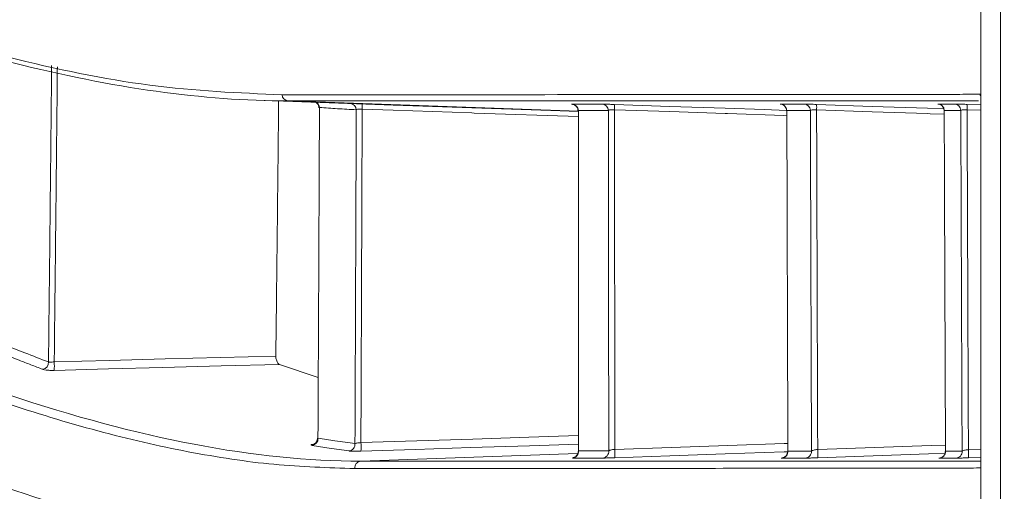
# Model space of a CAD drawing. Header units: millimetres. Extents: x 0 to 1118, y 0 to 864.
# Tile 17 of 256: x 230.75 to 238.13, y 89.36 to 92.89. Entities that reach past the tile are written whole.
import ezdxf

# ---------------------------------------------------------------- set-up
doc = ezdxf.new("R2010")
doc.units = ezdxf.units.MM
doc.styles.add('SLDTEXTSTYLE3', font='TXT', dxfattribs={"width": 0.605})
doc.dimstyles.new('SLDDIMSTYLE1', dxfattribs={"dimtxt": 3.175, "dimasz": 3.302, "dimexe": 0, "dimexo": 0.0625, "dimgap": 0.79375, "dimtad": 0, "dimtih": 1, "dimtoh": 1, "dimdec": 1, "dimlfac": 4, "dimrnd": 1e-09, "dimzin": 4, "dimdsep": 46, "dimtxsty": 'SLDTEXTSTYLE3', "dimsah": 1, "dimcen": 0.09, "dimadec": 0, "dimazin": 1, "dimtfac": 1, "dimtofl": 0, "dimtmove": 0, "dimatfit": 3, "dimfxl": 1, "dimfrac": 2, "dimtolj": 1, "dimtzin": 12, "dimarcsym": 0})

# ---------------------------------------------------------------- blocks, each defined once
blk = doc.blocks.new('_D_2')
at = {"color": 7, "linetype": 'Continuous', "lineweight": 0}
for p, q in [((261.2262, 133.1234), (154.0785, 133.1234)), ((155.6785, 133.1234), (155.6785, 107.5597)), ((155.6785, 77.1234), (155.6785, 102.687)), ((261.2262, 77.1234), (154.0785, 77.1234))]:
    blk.add_line(p, q, dxfattribs=at)
for points in [[(155.6785, 133.1234), (155.1705, 129.8214), (156.1865, 129.8214)], [(155.6785, 77.1234), (156.1865, 80.4254), (155.1705, 80.4254)]]:
    blk.add_solid(points, dxfattribs=at)
at = {"color": 7, "linetype": 'Continuous', "lineweight": 0, "insert": (150.2215, 106.7798), "char_height": 3.175, "attachment_point": 1, "style": 'SLDTEXTSTYLE3'}
blk.add_mtext('224.0', dxfattribs=at)

msp = doc.modelspace()

# ---------------------------------------------------------------- linework, layer by layer
at = {"color": 7, "linetype": 'Continuous', "lineweight": 15}
for p, q in [((237.9512, 76.3734), (237.9512, 133.1234)), ((232.5193, 92.2873), (233.5463, 92.2515)), ((232.9838, 90.2091), (232.6933, 90.3078)), ((234.9348, 89.6606), (234.932, 89.6565)), ((236.5049, 89.6591), (236.5036, 89.6561)), ((237.6866, 89.6577), (237.6864, 89.6557)), ((234.8956, 89.6075), (234.8998, 89.6078))]:
    msp.add_line(p, q, dxfattribs=at)
at = {"color": 9, "linetype": 'Continuous', "lineweight": 0}
for p, q in [((238.0976, 133.1234), (238.0976, 76.3734)), ((234.9339, 92.2069), (232.7568, 92.2829)), ((236.4967, 92.2114), (236.4971, 92.2114)), ((237.8486, 92.2567), (237.9485, 92.2533)), ((237.9486, 92.2124), (237.8486, 92.2158)), ((233.3029, 89.5826), (234.9282, 89.6393)), ((237.8582, 89.6691), (237.9512, 89.6723)), ((237.9512, 89.6114), (237.8582, 89.6082))]:
    msp.add_line(p, q, dxfattribs=at)
at = {"color": 7, "linetype": 'Continuous', "lineweight": 15, "flags": 128}
for points in [[(237.9326, 92.2829), (237.9038, 92.2829), (237.7034, 92.2829), (237.3817, 92.2829), (236.9612, 92.2829), (236.4484, 92.2829), (235.8529, 92.2829), (234.4452, 92.2829), (232.7568, 92.2829), (232.7568, 92.2829), (232.7568, 92.2829)], [(233.5453, 92.2515), (234.1361, 92.2309), (234.727, 92.2102), (234.9339, 92.203)]]:
    msp.add_lwpolyline(points, dxfattribs=at)
at = {"color": 9, "linetype": 'Continuous', "lineweight": 0, "flags": 128}
for points in [[(234.9339, 92.1647), (234.1531, 92.1919), (234.1361, 92.1925), (233.5453, 92.2131), (233.3131, 92.2212)], [(235.2051, 92.2561), (235.6194, 92.2417), (236.0336, 92.2274), (236.3273, 92.2172), (236.4947, 92.2114)], [(236.4972, 92.172), (236.4754, 92.1728), (236.0519, 92.1874), (236.0336, 92.1881), (235.6194, 92.2024), (235.2051, 92.2167)], [(236.7201, 92.2565), (237.1359, 92.242), (237.5518, 92.2276), (237.6731, 92.2234)], [(237.6769, 92.1831), (237.5716, 92.1868), (237.5518, 92.1875), (237.1359, 92.2019), (236.7201, 92.2163)], [(231.0044, 90.3267), (231.4198, 90.3377), (231.8351, 90.3487), (232.2505, 90.3596), (232.6658, 90.3706)], [(232.6933, 90.3078), (232.2554, 90.2962), (231.8175, 90.2846), (231.411, 90.2739), (231.0044, 90.2631)], [(233.3036, 89.722), (233.7236, 89.7354), (234.1435, 89.7489), (234.5635, 89.7623), (234.9347, 89.7742)], [(234.9348, 89.7105), (234.5669, 89.6987), (234.1246, 89.6845), (233.7141, 89.6714), (233.3036, 89.6582)], [(235.2072, 89.6714), (235.6305, 89.6859), (236.0538, 89.7005), (236.4771, 89.715), (236.5047, 89.7159)], [(236.7284, 89.6701), (237.154, 89.6848), (237.5797, 89.6994), (237.6864, 89.7031)], [(236.5024, 89.6532), (236.478, 89.6523), (236.0338, 89.6371), (235.6205, 89.6228), (235.2072, 89.6086)], [(237.6834, 89.6413), (237.5586, 89.637), (237.1435, 89.6227), (236.7284, 89.6083)]]:
    msp.add_lwpolyline(points, dxfattribs=at)
at = {"color": 9, "linetype": 'Continuous', "lineweight": 0}
for centre, radius, start, end in [((232.7604, 92.3309), 0.0481, 182.61916, 265.7588), ((232.9435, 92.2311), 0.0496, 3.04612, 56.04608), ((233.221, 92.2152), 0.0477, 2.30691, 86.10494), ((232.9975, 92.2404), 0.3163, 356.52084, 3.47916), ((234.8853, 92.2098), 0.0486, 2.47772, 86.32397), ((235.1109, 92.2099), 0.0487, 2.43944, 86.40862), ((234.875, 92.2364), 0.3307, 356.5894, 3.4106), ((236.448, 92.2099), 0.0491, 2.14912, 86.92822), ((236.6244, 92.2099), 0.0492, 2.0986, 87.00022), ((236.3882, 92.2364), 0.3324, 356.53547, 3.46453), ((237.6273, 92.21), 0.0496, 1.69682, 87.43768), ((237.7516, 92.21), 0.0496, 1.62411, 87.49673), ((237.5159, 92.2363), 0.3333, 356.48356, 3.51644), ((230.9084, 90.3236), 0.053, 280.80992, 3.21781), ((230.4602, 90.2949), 0.5451, 356.65472, 3.34528), ((232.9316, 89.7509), 0.0503, 276.65095, 5.89177), ((233.2095, 89.709), 0.0499, 276.06371, 6.20652), ((232.879, 89.6901), 0.4257, 355.70566, 4.29436), ((234.886, 89.6553), 0.0491, 273.97286, 6.20145), ((235.1128, 89.6553), 0.0491, 273.86424, 5.99592), ((234.8266, 89.64), 0.3819, 355.28812, 4.71188), ((236.4557, 89.6551), 0.0494, 273.21448, 4.65478), ((236.6326, 89.6551), 0.0494, 273.12688, 4.45507), ((236.3494, 89.6392), 0.3802, 355.34247, 4.65753), ((237.637, 89.655), 0.0496, 272.60967, 3.12073), ((237.4813, 89.6386), 0.3781, 355.38126, 4.61874), ((233.3067, 89.5337), 0.049, 94.44031, 187.0708)]:
    msp.add_arc(centre, radius, start, end, dxfattribs=at)
at = {"color": 7, "linetype": 'Continuous', "lineweight": 15}
msp.add_arc((237.7613, 89.655), 0.0497, 272.54206, 2.91785, dxfattribs=at)
for points, knots in [([(237.951, 117.1004), (237.9481, 115.3423), (237.9344, 107.1065), (237.9438, 98.8707), (237.9512, 92.3929)], [0, 0, 0, 0, 0.21347, 1, 1, 1, 1]), ([(228.2001, 93.462), (228.4159, 93.3728), (228.8476, 93.1942), (229.4698, 92.9664), (230.0735, 92.7692), (230.8369, 92.5577), (231.7389, 92.3705), (232.3874, 92.3426), (232.7123, 92.3287)], [0, 0, 0, 0, 0.126915, 0.253956, 0.380875, 0.507928, 0.753438, 1, 1, 1, 1]), ([(232.7568, 92.2829), (232.7568, 92.2829), (232.441, 92.2829), (231.7805, 92.3317), (230.6984, 92.5483), (229.523, 92.9053), (228.6776, 93.2341), (228.2418, 93.4188), (228.2418, 93.4188)], [0, 0, 0, 0, 0.000001, 0.245522, 0.492111, 0.746064, 0.999999, 1, 1, 1, 1]), ([(232.6869, 92.2815), (232.686, 92.2008), (232.6833, 91.9303), (232.6783, 91.4719), (232.6721, 90.9154), (232.6679, 90.5492), (232.6658, 90.3706)], [0, 0, 0, 0, 0.125904, 0.422096, 0.718246, 1, 1, 1, 1]), ([(232.7123, 92.3287), (233.2919, 92.3289), (234.453, 92.3294), (235.6185, 92.33), (236.412, 92.3305), (236.9238, 92.3309), (237.3487, 92.3313), (237.6641, 92.3317), (237.8789, 92.3322), (237.9243, 92.3325), (237.947, 92.3327)], [0, 0, 0, 0, 0.202472, 0.405647, 0.506838, 0.608147, 0.709863, 0.811747, 0.905769, 1, 1, 1, 1]), ([(232.9664, 92.2717), (232.9683, 92.2705), (232.9749, 92.2664), (232.9833, 92.255), (232.989, 92.2414), (232.9884, 92.2329), (232.9882, 92.2302)], [0, 0, 0, 0, 0.135062, 0.481999, 0.837466, 1, 1, 1, 1]), ([(232.993, 92.2337), (232.9926, 92.1473), (232.9914, 91.8693), (232.9894, 91.4008), (232.9868, 90.8399), (232.9842, 90.2915), (232.9825, 89.9345), (232.9816, 89.756)], [0, 0, 0, 0, 0.10407, 0.334658, 0.565274, 0.782625, 1, 1, 1, 1]), ([(232.993, 92.2337), (232.9914, 92.233), (232.989, 92.232), (232.9895, 92.2306), (232.9897, 92.2302)], [0, 0, 0, 0, 0.641761, 1, 1, 1, 1]), ([(234.8898, 92.2575), (234.8886, 92.2576), (234.8871, 92.2577), (234.8887, 92.2575), (234.8908, 92.2572), (234.8953, 92.2562), (234.9033, 92.2534), (234.9149, 92.2462), (234.9254, 92.2333), (234.9312, 92.2189), (234.9305, 92.2106), (234.9303, 92.2082)], [0, 0, 0, 0, 0.1776054, 0.2253015, 0.2644494, 0.3075105, 0.4021311, 0.5316173, 0.7374602, 0.9236803, 1, 1, 1, 1]), ([(234.9339, 92.2119), (234.9329, 92.2113), (234.9311, 92.2101), (234.9316, 92.2087), (234.9318, 92.2082)], [0, 0, 0, 0, 0.574168, 1, 1, 1, 1]), ([(234.9339, 92.2119), (234.9339, 92.0989), (234.934, 91.7947), (234.9341, 91.3003), (234.9343, 90.7408), (234.9345, 90.1941), (234.9347, 89.8385), (234.9348, 89.6606)], [0, 0, 0, 0, 0.132241, 0.355977, 0.579737, 0.789859, 1, 1, 1, 1]), ([(235.2051, 92.2561), (235.1987, 92.2563), (235.1811, 92.2569), (235.154, 92.2577), (235.1279, 92.2583), (235.1186, 92.2584), (235.114, 92.2584)], [0, 0, 0, 0, 0.159135, 0.4359229, 0.71807, 1, 1, 1, 1]), ([(236.4533, 92.2583), (236.452, 92.2584), (236.4505, 92.2585), (236.4523, 92.2583), (236.4545, 92.258), (236.4593, 92.257), (236.4686, 92.2537), (236.4805, 92.2457), (236.4905, 92.2321), (236.4956, 92.2188), (236.4948, 92.211), (236.4946, 92.209)], [0, 0, 0, 0, 0.180242, 0.227863, 0.263269, 0.30488, 0.406008, 0.572755, 0.751795, 0.937908, 1, 1, 1, 1]), ([(236.4971, 92.2117), (236.4966, 92.2113), (236.4954, 92.2105), (236.4958, 92.2095), (236.496, 92.209)], [0, 0, 0, 0, 0.457374, 1, 1, 1, 1]), ([(236.4971, 92.2117), (236.4974, 92.1067), (236.4982, 91.8087), (236.4996, 91.3188), (236.5013, 90.7533), (236.5031, 90.2), (236.5043, 89.8394), (236.5049, 89.6591)], [0, 0, 0, 0, 0.122958, 0.348711, 0.574483, 0.787233, 1, 1, 1, 1]), ([(236.7201, 92.2565), (236.7114, 92.2568), (236.6915, 92.2574), (236.6633, 92.2583), (236.6388, 92.2589), (236.6309, 92.259), (236.6269, 92.259)], [0, 0, 0, 0, 0.20284, 0.465759, 0.732965, 1, 1, 1, 1]), ([(237.633, 92.259), (237.6318, 92.2591), (237.6301, 92.2592), (237.6321, 92.259), (237.6346, 92.2587), (237.6404, 92.2575), (237.65, 92.2539), (237.6625, 92.2449), (237.6721, 92.2307), (237.6766, 92.2174), (237.6756, 92.2106), (237.6755, 92.2097)], [0, 0, 0, 0, 0.1838113, 0.2318912, 0.2629301, 0.3051291, 0.4345057, 0.5808141, 0.7832099, 0.9713554, 1, 1, 1, 1]), ([(237.6768, 92.2114), (237.6772, 92.1096), (237.6782, 91.8144), (237.68, 91.3265), (237.6821, 90.7587), (237.6843, 90.2023), (237.6858, 89.8393), (237.6866, 89.6577)], [0, 0, 0, 0, 0.119137, 0.345565, 0.57201, 0.785998, 1, 1, 1, 1]), ([(237.8486, 92.2567), (237.8485, 92.2567), (237.8374, 92.2571), (237.815, 92.2579), (237.7858, 92.2588), (237.7632, 92.2594), (237.7569, 92.2595), (237.7538, 92.2595)], [0, 0, 0, 0, 0.001031, 0.246139, 0.495198, 0.747666, 1, 1, 1, 1]), ([(227.5502, 90.7413), (227.8375, 90.5953), (228.4126, 90.3031), (229.2328, 89.9279), (230.0222, 89.6018), (231.0033, 89.2533), (232.1427, 88.9435), (232.9319, 88.8971), (233.3278, 88.8739)], [0, 0, 0, 0, 0.127618, 0.255445, 0.383068, 0.510918, 0.754586, 1, 1, 1, 1]), ([(232.6658, 90.3706), (232.666, 90.3657), (232.6663, 90.3558), (232.6697, 90.3408), (232.675, 90.3272), (232.682, 90.3158), (232.6885, 90.3098), (232.6924, 90.3082), (232.6933, 90.3078)], [0, 0, 0, 0, 0.169746, 0.339282, 0.514678, 0.709105, 0.927665, 1, 1, 1, 1]), ([(232.9773, 89.7536), (232.9774, 89.7531), (232.9784, 89.7468), (232.9746, 89.7356), (232.9675, 89.7232), (232.9593, 89.7153), (232.9525, 89.7112), (232.9486, 89.7095), (232.947, 89.709), (232.9472, 89.709), (232.9473, 89.7091)], [0, 0, 0, 0, 0.021374, 0.267703, 0.463779, 0.627839, 0.759632, 0.861744, 0.960441, 1, 1, 1, 1]), ([(232.9816, 89.756), (232.9795, 89.7553), (232.9769, 89.7544), (232.9779, 89.7538), (232.978, 89.7537)], [0, 0, 0, 0, 0.85142, 1, 1, 1, 1]), ([(234.9312, 89.6565), (234.9314, 89.6541), (234.932, 89.6461), (234.9273, 89.634), (234.9194, 89.6226), (234.9106, 89.6151), (234.9025, 89.6107), (234.8959, 89.6084), (234.8919, 89.6075), (234.89, 89.6072), (234.8889, 89.6071), (234.8888, 89.6071), (234.8887, 89.6071)], [0, 0, 0, 0, 0.089498, 0.294257, 0.459874, 0.599327, 0.715345, 0.804816, 0.859123, 0.896288, 0.938174, 1, 1, 1, 1]), ([(236.5028, 89.6562), (236.5024, 89.6505), (236.5017, 89.6398), (236.4944, 89.6267), (236.4859, 89.6176), (236.4772, 89.6118), (236.4697, 89.6086), (236.4641, 89.6071), (236.4612, 89.6066), (236.4599, 89.6064), (236.4591, 89.6063), (236.4592, 89.6064), (236.4599, 89.6064), (236.4617, 89.6065), (236.462, 89.6066)], [0, 0, 0, 0, 0.173661, 0.323753, 0.448767, 0.554178, 0.639835, 0.700623, 0.734421, 0.762047, 0.797102, 0.856398, 0.974537, 1, 1, 1, 1]), ([(237.6851, 89.6559), (237.6849, 89.6506), (237.6845, 89.6402), (237.6776, 89.6272), (237.6691, 89.6177), (237.6604, 89.6117), (237.6527, 89.6083), (237.6469, 89.6067), (237.6436, 89.6061), (237.642, 89.6059), (237.6411, 89.6058), (237.6407, 89.6058), (237.6411, 89.6058), (237.6428, 89.6059), (237.6438, 89.606)], [0, 0, 0, 0, 0.160318, 0.312565, 0.438803, 0.545399, 0.632678, 0.69743, 0.729954, 0.753934, 0.780659, 0.821762, 0.899929, 1, 1, 1, 1]), ([(233.3029, 89.5826), (233.3029, 89.5826), (233.7352, 89.5825), (234.5521, 89.5825), (235.6206, 89.5825), (236.5228, 89.5824), (237.1947, 89.5824), (237.6495, 89.5823), (237.9042, 89.5823), (237.9395, 89.5823), (237.9512, 89.5823)], [0, 0, 0, 0, 0.0000007, 0.1680942, 0.3361819, 0.5027026, 0.6692073, 0.8015148, 0.9338943, 1, 1, 1, 1]), ([(235.1161, 89.6063), (235.1188, 89.6063), (235.1258, 89.6063), (235.1454, 89.6067), (235.1741, 89.6075), (235.1962, 89.6083), (235.2072, 89.6086)], [0, 0, 0, 0, 0.180299, 0.456878, 0.728343, 1, 1, 1, 1]), ([(236.6353, 89.6058), (236.6385, 89.6058), (236.6453, 89.6059), (236.6664, 89.6064), (236.6952, 89.6072), (236.7173, 89.608), (236.7284, 89.6083)], [0, 0, 0, 0, 0.222773, 0.484579, 0.742211, 1, 1, 1, 1]), ([(237.7635, 89.6054), (237.7528, 89.6054), (237.7313, 89.6054), (237.6998, 89.6054), (237.6692, 89.6054), (237.6493, 89.6054), (237.6393, 89.6054)], [0, 0, 0, 0, 0.265162, 0.530326, 0.765162, 1, 1, 1, 1]), ([(237.7635, 89.6054), (237.7636, 89.6054), (237.7658, 89.6054), (237.7742, 89.6055), (237.7961, 89.6061), (237.825, 89.607), (237.8472, 89.6078), (237.8582, 89.6082)], [0, 0, 0, 0, 0.012419, 0.265259, 0.512459, 0.756164, 1, 1, 1, 1]), ([(237.9512, 89.5323), (237.9512, 89.5323), (237.9512, 89.5321), (237.9129, 89.5317), (237.7536, 89.5312), (237.5044, 89.5307), (237.0986, 89.5302), (236.4767, 89.5296), (235.5734, 89.529), (234.513, 89.5283), (233.6767, 89.5279), (233.2581, 89.5277)], [0, 0, 0, 0, 0.000001, 0.0927, 0.185407, 0.278821, 0.372238, 0.528218, 0.684622, 0.842155, 1, 1, 1, 1])]:
    msp.add_open_spline(points, degree=3, knots=knots, dxfattribs=at)
at = {"color": 9, "linetype": 'Continuous', "lineweight": 0}
for points, knots in [([(230.9613, 90.3266), (230.9614, 90.3331), (230.9636, 90.5272), (230.9679, 90.9098), (230.974, 91.4791), (230.9797, 92.0248), (230.9833, 92.3825), (230.9849, 92.5471)], [0, 0, 0, 0, 0.008792, 0.264133, 0.51951, 0.778944, 1, 1, 1, 1]), ([(231.0279, 92.5386), (231.0263, 92.3713), (231.0227, 92.0137), (231.017, 91.4665), (231.0108, 90.8962), (231.0065, 90.5166), (231.0044, 90.3267)], [0, 0, 0, 0, 0.2255729, 0.4821139, 0.7410378, 1, 1, 1, 1]), ([(237.9476, 92.3224), (237.9476, 92.3241), (237.9474, 92.3316), (237.9472, 92.3322), (237.947, 92.3327)], [0, 0, 0, 0, 0.222043, 1, 1, 1, 1]), ([(233.2687, 92.2171), (233.2216, 92.2192), (233.1305, 92.2233), (233.0378, 92.2304), (232.993, 92.2337)], [0, 0, 0, 0, 0.51662, 1, 1, 1, 1]), ([(233.2591, 89.7144), (233.2599, 89.8962), (233.2613, 90.2598), (233.2635, 90.815), (233.2656, 91.3796), (233.2674, 91.8498), (233.2684, 92.1294), (233.2687, 92.2171)], [0, 0, 0, 0, 0.21913, 0.438284, 0.66685, 0.895443, 1, 1, 1, 1]), ([(233.3131, 92.2212), (233.311, 92.2213), (233.3033, 92.2217), (233.2902, 92.2215), (233.2765, 92.2199), (233.2713, 92.2181), (233.2687, 92.2171)], [0, 0, 0, 0, 0.1104941, 0.3971214, 0.6949299, 1, 1, 1, 1]), ([(233.3131, 92.2212), (233.3128, 92.1296), (233.3118, 91.8462), (233.31, 91.3719), (233.3079, 90.8097), (233.3057, 90.2596), (233.3043, 89.9012), (233.3036, 89.722)], [0, 0, 0, 0, 0.1093055, 0.3383327, 0.5673875, 0.7836822, 1, 1, 1, 1]), ([(234.8885, 92.2583), (234.8867, 92.2583), (234.8817, 92.2583), (234.8835, 92.2579), (234.8912, 92.2573), (234.9007, 92.2568), (234.9027, 92.2567)], [0, 0, 0, 0, 0.200693, 0.559278, 0.911332, 1, 1, 1, 1]), ([(234.8885, 92.2583), (234.907, 92.2584), (234.9442, 92.2584), (235.0003, 92.2584), (235.057, 92.2584), (235.095, 92.2584), (235.114, 92.2584)], [0, 0, 0, 0, 0.244438, 0.488878, 0.744438, 1, 1, 1, 1]), ([(235.1596, 92.2119), (235.1215, 92.2119), (235.047, 92.2119), (234.971, 92.2119), (234.9339, 92.2119)], [0, 0, 0, 0, 0.511123, 1, 1, 1, 1]), ([(235.2051, 92.2167), (235.2019, 92.2169), (235.1931, 92.2173), (235.1794, 92.2168), (235.1664, 92.215), (235.1619, 92.213), (235.1596, 92.2119)], [0, 0, 0, 0, 0.155798, 0.427988, 0.710687, 1, 1, 1, 1]), ([(235.1617, 89.6604), (235.1615, 89.8425), (235.1611, 90.2066), (235.1606, 90.7622), (235.1602, 91.3266), (235.1598, 91.8126), (235.1596, 92.1081), (235.1596, 92.2119)], [0, 0, 0, 0, 0.2150875, 0.4301947, 0.6543167, 0.8784609, 1, 1, 1, 1]), ([(235.2051, 92.2167), (235.2052, 92.1088), (235.2054, 91.8092), (235.2057, 91.319), (235.2062, 90.7575), (235.2067, 90.2081), (235.207, 89.8503), (235.2072, 89.6714)], [0, 0, 0, 0, 0.12658, 0.351385, 0.576213, 0.788097, 1, 1, 1, 1]), ([(236.4506, 92.2589), (236.4497, 92.2589), (236.4463, 92.2589), (236.4455, 92.2588), (236.4513, 92.2584), (236.4526, 92.2583)], [0, 0, 0, 0, 0.2163453, 0.8241105, 1, 1, 1, 1]), ([(236.4506, 92.2589), (236.48, 92.259), (236.5244, 92.259), (236.5829, 92.259), (236.6123, 92.259), (236.6269, 92.259)], [0, 0, 0, 0, 0.493354, 0.746676, 1, 1, 1, 1]), ([(236.6735, 92.2117), (236.6441, 92.2117), (236.586, 92.2117), (236.5265, 92.2117), (236.4971, 92.2117)], [0, 0, 0, 0, 0.506647, 1, 1, 1, 1]), ([(236.7201, 92.2163), (236.7157, 92.2165), (236.7058, 92.217), (236.6915, 92.2164), (236.6793, 92.2147), (236.6755, 92.2127), (236.6735, 92.2117)], [0, 0, 0, 0, 0.199081, 0.458463, 0.726571, 1, 1, 1, 1]), ([(236.6819, 89.659), (236.6812, 89.843), (236.6799, 90.211), (236.678, 90.772), (236.6761, 91.3416), (236.6746, 91.8241), (236.6738, 92.1144), (236.6735, 92.2117)], [0, 0, 0, 0, 0.2171334, 0.4342839, 0.660216, 0.8861675, 1, 1, 1, 1]), ([(236.7201, 92.2163), (236.7203, 92.1151), (236.7212, 91.8207), (236.7227, 91.334), (236.7245, 90.7674), (236.7264, 90.2126), (236.7277, 89.8509), (236.7284, 89.6701)], [0, 0, 0, 0, 0.11878, 0.345434, 0.572107, 0.786045, 1, 1, 1, 1]), ([(237.6295, 92.2595), (237.6292, 92.2595), (237.6269, 92.2594), (237.6282, 92.2592), (237.6354, 92.2588), (237.6443, 92.2584), (237.6458, 92.2584)], [0, 0, 0, 0, 0.0578374, 0.4909651, 0.9190364, 1, 1, 1, 1]), ([(237.6295, 92.2595), (237.6401, 92.2595), (237.6612, 92.2595), (237.6925, 92.2595), (237.7234, 92.2595), (237.7437, 92.2595), (237.7538, 92.2595)], [0, 0, 0, 0, 0.249244, 0.498489, 0.749244, 1, 1, 1, 1]), ([(237.8012, 92.2114), (237.7808, 92.2114), (237.7402, 92.2114), (237.6979, 92.2114), (237.6768, 92.2114)], [0, 0, 0, 0, 0.5015133, 1, 1, 1, 1]), ([(237.8486, 92.2158), (237.843, 92.2161), (237.8318, 92.2166), (237.8171, 92.2159), (237.8058, 92.2142), (237.8028, 92.2123), (237.8012, 92.2114)], [0, 0, 0, 0, 0.242001, 0.488415, 0.742087, 1, 1, 1, 1]), ([(237.8109, 89.6576), (237.8101, 89.8424), (237.8086, 90.212), (237.8064, 90.7751), (237.8042, 91.3463), (237.8025, 91.8276), (237.8015, 92.1162), (237.8012, 92.2114)], [0, 0, 0, 0, 0.217872, 0.435759, 0.662171, 0.888599, 1, 1, 1, 1]), ([(237.8486, 92.2158), (237.8489, 92.1167), (237.8499, 91.824), (237.8517, 91.3385), (237.8538, 90.7704), (237.856, 90.2138), (237.8575, 89.8506), (237.8582, 89.6691)], [0, 0, 0, 0, 0.116375, 0.3435541, 0.5707498, 0.7853679, 1, 1, 1, 1]), ([(227.6042, 91.4178), (227.6042, 91.4178), (228.1519, 91.1339), (229.2124, 90.6212), (230.6995, 90.039), (232.0754, 89.6686), (232.9098, 89.5826), (233.3029, 89.5826), (233.3029, 89.5826)], [0, 0, 0, 0, 0.000001, 0.244955, 0.491422, 0.745709, 0.999999, 1, 1, 1, 1]), ([(233.2581, 89.5277), (233.0584, 89.5338), (232.6585, 89.546), (232.014, 89.6447), (231.3372, 89.7999), (230.4054, 90.0831), (229.1786, 90.557), (228.1026, 91.0942), (227.563, 91.3636)], [0, 0, 0, 0, 0.127048, 0.254349, 0.381392, 0.508673, 0.753561, 1, 1, 1, 1]), ([(230.6301, 90.4555), (230.6813, 90.4351), (230.7925, 90.3907), (230.9022, 90.3491), (230.9613, 90.3266)], [0, 0, 0, 0, 0.4603051, 1, 1, 1, 1]), ([(230.9184, 90.2716), (230.8888, 90.2828), (230.8298, 90.3051), (230.7449, 90.338), (230.6642, 90.3698), (230.6129, 90.3903), (230.5873, 90.4005)], [0, 0, 0, 0, 0.269845, 0.539697, 0.769846, 1, 1, 1, 1]), ([(231.0044, 90.3267), (230.9988, 90.3264), (230.9875, 90.3257), (230.9729, 90.3256), (230.9649, 90.3261), (230.9618, 90.3265), (230.9613, 90.3266)], [0, 0, 0, 0, 0.312482, 0.626561, 0.943032, 1, 1, 1, 1]), ([(230.9184, 90.2716), (230.9193, 90.2712), (230.9254, 90.269), (230.9415, 90.2657), (230.9707, 90.2629), (230.9932, 90.2631), (231.0044, 90.2631)], [0, 0, 0, 0, 0.056739, 0.372089, 0.686068, 1, 1, 1, 1]), ([(232.9472, 89.7098), (232.9419, 89.7088), (232.9308, 89.7066), (232.9272, 89.7035), (232.934, 89.7018), (232.9374, 89.7009)], [0, 0, 0, 0, 0.315039, 0.657548, 1, 1, 1, 1]), ([(233.2148, 89.6594), (233.1899, 89.6627), (233.1401, 89.6693), (233.0689, 89.6798), (233.0014, 89.6903), (232.9588, 89.6974), (232.9374, 89.7009)], [0, 0, 0, 0, 0.271835, 0.543677, 0.771836, 1, 1, 1, 1]), ([(232.9816, 89.756), (233.0242, 89.7491), (233.0922, 89.7379), (233.1845, 89.7244), (233.2343, 89.7178), (233.2591, 89.7144)], [0, 0, 0, 0, 0.456324, 0.728158, 1, 1, 1, 1]), ([(233.3036, 89.722), (233.298, 89.7215), (233.2868, 89.7205), (233.2724, 89.7181), (233.2635, 89.716), (233.2602, 89.7148), (233.2591, 89.7144)], [0, 0, 0, 0, 0.283016, 0.571618, 0.870787, 1, 1, 1, 1]), ([(233.2148, 89.6594), (233.2168, 89.6591), (233.2235, 89.6584), (233.2414, 89.6576), (233.2703, 89.6574), (233.2925, 89.658), (233.3036, 89.6582)], [0, 0, 0, 0, 0.125897, 0.420313, 0.710116, 1, 1, 1, 1]), ([(234.9348, 89.6606), (234.9689, 89.6606), (235.0242, 89.6605), (235.0996, 89.6605), (235.141, 89.6604), (235.1617, 89.6604)], [0, 0, 0, 0, 0.447271, 0.723635, 1, 1, 1, 1]), ([(235.2072, 89.6714), (235.2017, 89.6708), (235.1904, 89.6697), (235.1761, 89.6666), (235.1664, 89.6634), (235.163, 89.6613), (235.1617, 89.6604)], [0, 0, 0, 0, 0.262791, 0.531934, 0.813518, 1, 1, 1, 1]), ([(236.5049, 89.6591), (236.5326, 89.6591), (236.5763, 89.6591), (236.6351, 89.659), (236.6663, 89.659), (236.6819, 89.659)], [0, 0, 0, 0, 0.463129, 0.731564, 1, 1, 1, 1]), ([(236.7284, 89.6701), (236.7228, 89.6695), (236.7116, 89.6685), (236.6973, 89.6656), (236.6868, 89.6623), (236.6834, 89.66), (236.6819, 89.659)], [0, 0, 0, 0, 0.250001, 0.505231, 0.770691, 1, 1, 1, 1]), ([(237.6866, 89.6577), (237.7065, 89.6577), (237.7375, 89.6577), (237.7787, 89.6576), (237.8002, 89.6576), (237.8109, 89.6576)], [0, 0, 0, 0, 0.469672, 0.734835, 1, 1, 1, 1]), ([(237.8582, 89.6691), (237.8527, 89.6685), (237.8414, 89.6675), (237.8271, 89.6647), (237.8157, 89.6613), (237.8126, 89.6588), (237.8109, 89.6576)], [0, 0, 0, 0, 0.236939, 0.478281, 0.728181, 1, 1, 1, 1]), ([(235.1161, 89.6063), (235.0954, 89.6063), (235.0541, 89.6063), (234.9955, 89.6063), (234.9406, 89.6063), (234.9065, 89.6063), (234.8894, 89.6063)], [0, 0, 0, 0, 0.276363, 0.552728, 0.776364, 1, 1, 1, 1]), ([(236.462, 89.6066), (236.459, 89.6064), (236.4523, 89.6059), (236.4563, 89.6059), (236.4585, 89.6058)], [0, 0, 0, 0, 0.445162, 1, 1, 1, 1]), ([(236.6353, 89.6058), (236.6197, 89.6058), (236.5885, 89.6058), (236.5298, 89.6058), (236.4861, 89.6058), (236.4585, 89.6058)], [0, 0, 0, 0, 0.268434, 0.53687, 1, 1, 1, 1]), ([(237.6438, 89.6059), (237.6417, 89.6058), (237.6354, 89.6055), (237.6377, 89.6055), (237.6393, 89.6054)], [0, 0, 0, 0, 0.32294, 1, 1, 1, 1])]:
    msp.add_open_spline(points, degree=3, knots=knots, dxfattribs=at)

# ---------------------------------------------------------------- dimensions: what is measured, and where the dimension line sits
at = {"color": 7, "linetype": 'Continuous', "lineweight": 0}
dim = msp.add_linear_dim(base=(155.6785, 133.1234), p1=(262.8262, 77.1234), p2=(262.8262, 133.1234), angle=90, dimstyle='SLDDIMSTYLE1', dxfattribs=at)
dim.commit()
dim.dimension.update_dxf_attribs({"geometry": '_D_2', "text_midpoint": (155.6785, 105.1234), "dimtype": 160})

doc.saveas('drawing.dxf')
